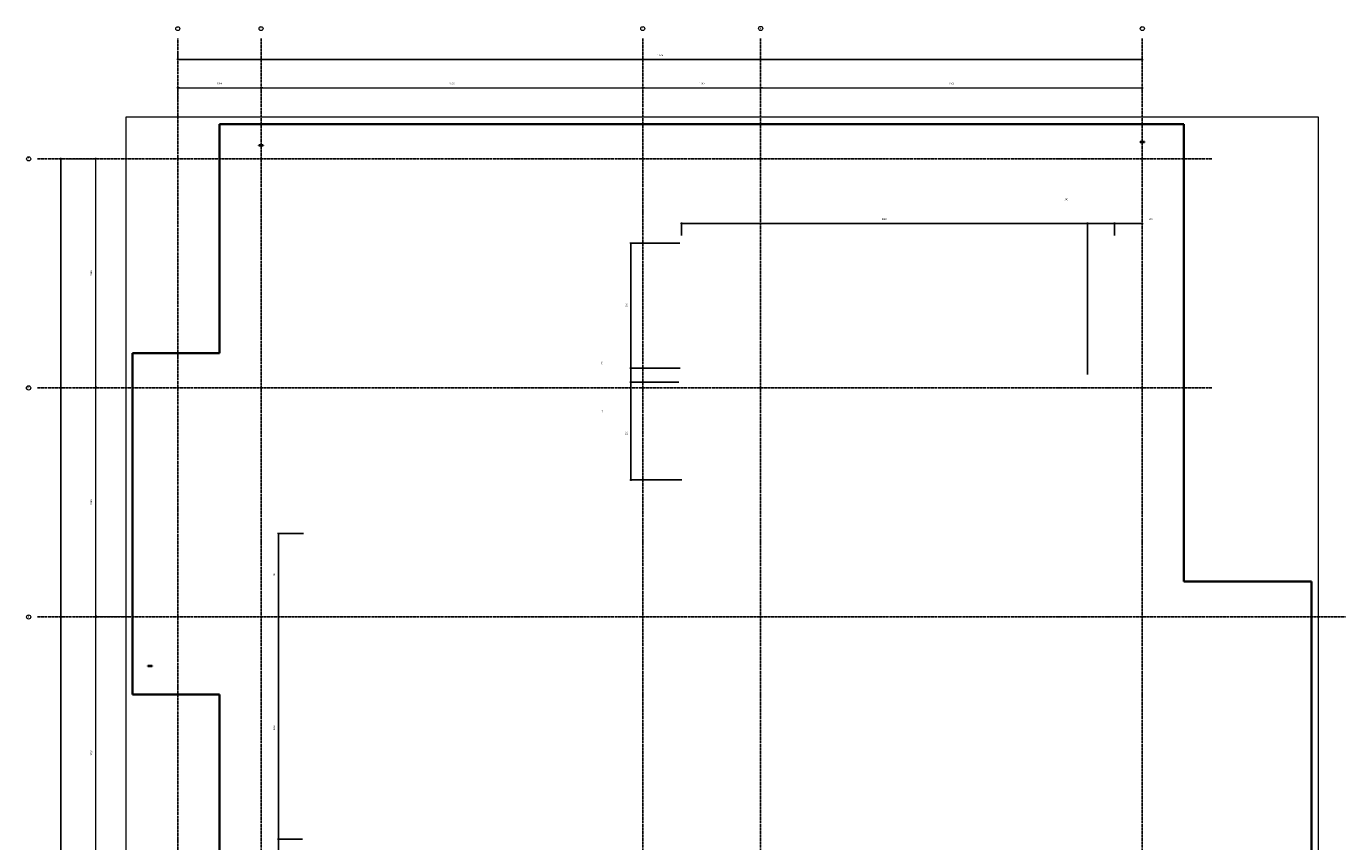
# Model space of a CAD drawing. Header units: millimetres. Extents: x -3170 to 89801, y -74170 to 82422.
# Tile 7 of 105: x 27818 to 46830, y -32059 to -20313. Entities that reach past the tile are written whole.
import ezdxf

# ---------------------------------------------------------------- set-up
doc = ezdxf.new("R2010")
doc.units = ezdxf.units.MM
doc.header["$PDMODE"] = 65
for name, pattern in [('______11', [50, 40, -5, 0, -5]), ('______3', [50, 40, -10]), ('______5', [110, 80, -10, 10, -10])]:
    doc.linetypes.add(name, pattern=pattern)
for name, color, linetype, lineweight in [('Standard', 7, 'Continuous', 25), ('Балка_ общее', 7, '______3', 13), ('Размерная линия_ общее', 7, 'Continuous', 13)]:
    doc.layers.add(name, color=color, linetype=linetype, lineweight=lineweight)
doc.layers.add('Осевая линия_ общее', color=7, linetype='______5', lineweight=13, true_color=0xa0a0a0)
doc.styles.add('ISOCPEUR', font='ISOCPEUR')
doc.dimstyles.new('DIMSTYLE_17', dxfattribs={"dimtxt": 22, "dimasz": 25, "dimexe": 0, "dimexo": 0, "dimgap": 11, "dimtad": 2, "dimdec": 0, "dimrnd": 1, "dimzin": 12, "dimdsep": 46, "dimtxsty": 'ISOCPEUR', "dimblk1": 'ALL_ML_STRICH', "dimblk2": 'ALL_ML_STRICH', "dimsah": 1, "dimcen": 0, "dimclrd": 7, "dimclre": 256, "dimclrt": 7, "dimadec": 0, "dimazin": 0, "dimtfac": 1, "dimtdec": 0, "dimtix": 1, "dimtmove": 2, "dimatfit": 3, "dimfxl": 0, "dimtzin": 0, "dimlwd": 0, "dimlwe": -3, "dimarcsym": 0})
doc.dimstyles.new('DIMSTYLE_3', dxfattribs={"dimtxt": 22, "dimasz": 25, "dimexe": 0, "dimexo": 0, "dimgap": 11, "dimtad": 2, "dimdec": 0, "dimrnd": 5, "dimzin": 12, "dimdsep": 46, "dimtxsty": 'ISOCPEUR', "dimblk1": 'ALL_ML_STRICH', "dimblk2": 'ALL_ML_STRICH', "dimsah": 1, "dimcen": 0, "dimclrd": 7, "dimclre": 256, "dimclrt": 7, "dimadec": 0, "dimazin": 0, "dimtfac": 1, "dimtdec": 0, "dimtix": 1, "dimtmove": 2, "dimatfit": 3, "dimfxl": 0, "dimtzin": 0, "dimlwd": 0, "dimlwe": -3, "dimarcsym": 0})
doc.dimstyles.new('DIMSTYLE_5', dxfattribs={"dimtxt": 25, "dimasz": 25, "dimexe": 0, "dimexo": 0, "dimgap": 12.5, "dimtad": 2, "dimdec": 0, "dimrnd": 5, "dimzin": 12, "dimdsep": 46, "dimtxsty": 'ISOCPEUR', "dimblk1": 'ALL_ML_STRICH', "dimblk2": 'ALL_ML_STRICH', "dimsah": 1, "dimcen": 0, "dimclrd": 7, "dimclre": 256, "dimclrt": 7, "dimadec": 0, "dimazin": 0, "dimtfac": 1, "dimtdec": 0, "dimtix": 1, "dimtmove": 2, "dimatfit": 3, "dimfxl": 0, "dimtzin": 0, "dimlwd": 0, "dimlwe": -3, "dimarcsym": 0})

# ---------------------------------------------------------------- blocks, each defined once
blk = doc.blocks.new('ALL_ML_STRICH')
at = {"color": 0, "linetype": 'ByBlock', "lineweight": -2}
for p, q in [((-1, 0), (0.5, 0)), ((-0.3, -0.3), (0.3, 0.3)), ((0, -0.5), (0, 0.5))]:
    blk.add_line(p, q, dxfattribs=at)
blk = doc.blocks.new('*D61')
at = {"layer": 'DEFPOINTS', "color": 7, "linetype": 'Continuous', "lineweight": 13, "transparency": 33554687}
for p in [(30000, -21199), (31200, -21242), (30000, -21410)]:
    blk.add_point(p, dxfattribs=at)
at = {"layer": 'Балка_ общее', "color": 251, "linetype": 'Continuous', "lineweight": -2, "true_color": 0x656565, "transparency": 33554687}
for p, q in [((30000, -21400), (30000, -21199)), ((31200, -21232), (31200, -21199))]:
    blk.add_line(p, q, dxfattribs=at)
at = {"layer": 'Балка_ общее', "color": 7, "linetype": 'Continuous', "lineweight": -2, "transparency": 33554687}
blk.add_line((30000, -21199), (31200, -21199), dxfattribs=at)
at = {"layer": 'Балка_ общее', "color": 7, "linetype": 'Continuous', "lineweight": 13, "transparency": 33554687, "xscale": 25, "yscale": 25, "zscale": 25, "rotation": 180}
blk.add_blockref('ALL_ML_STRICH', (30000, -21199), dxfattribs=at)
at = {"layer": 'Балка_ общее', "color": 7, "linetype": 'Continuous', "lineweight": 13, "transparency": 33554687, "xscale": 25, "yscale": 25, "zscale": 25}
blk.add_blockref('ALL_ML_STRICH', (31200, -21199), dxfattribs=at)
at = {"layer": 'Балка_ общее', "color": 7, "linetype": 'Continuous', "lineweight": 13, "transparency": 33554687, "insert": (30604, -21136), "char_height": 25, "width": 100, "attachment_point": 5, "style": 'ISOCPEUR'}
blk.add_mtext('\\A1;{1200}', dxfattribs=at)
blk = doc.blocks.new('*D62')
at = {"layer": 'DEFPOINTS', "color": 7, "linetype": 'Continuous', "lineweight": 13, "transparency": 33554687}
for p in [(31200, -21199), (31200, -21242), (36700, -21201)]:
    blk.add_point(p, dxfattribs=at)
at = {"layer": 'Балка_ общее', "color": 251, "linetype": 'Continuous', "lineweight": -2, "true_color": 0x656565, "transparency": 33554687}
for p, q in [((31200, -21232), (31200, -21199)), ((36700, -21191), (36700, -21199))]:
    blk.add_line(p, q, dxfattribs=at)
at = {"layer": 'Балка_ общее', "color": 7, "linetype": 'Continuous', "lineweight": -2, "transparency": 33554687}
blk.add_line((31200, -21199), (36700, -21199), dxfattribs=at)
at = {"layer": 'Балка_ общее', "color": 7, "linetype": 'Continuous', "lineweight": 13, "transparency": 33554687, "xscale": 25, "yscale": 25, "zscale": 25, "rotation": 180}
blk.add_blockref('ALL_ML_STRICH', (31200, -21199), dxfattribs=at)
at = {"layer": 'Балка_ общее', "color": 7, "linetype": 'Continuous', "lineweight": 13, "transparency": 33554687, "xscale": 25, "yscale": 25, "zscale": 25}
blk.add_blockref('ALL_ML_STRICH', (36700, -21199), dxfattribs=at)
at = {"layer": 'Балка_ общее', "color": 7, "linetype": 'Continuous', "lineweight": 13, "transparency": 33554687, "insert": (33951, -21136), "char_height": 25, "width": 100, "attachment_point": 5, "style": 'ISOCPEUR'}
blk.add_mtext('\\A1;{5500}', dxfattribs=at)
blk = doc.blocks.new('*D63')
at = {"layer": 'DEFPOINTS', "color": 7, "linetype": 'Continuous', "lineweight": 13, "transparency": 33554687}
for p in [(36700, -21199), (36700, -21201), (38400, -21242)]:
    blk.add_point(p, dxfattribs=at)
at = {"layer": 'Балка_ общее', "color": 251, "linetype": 'Continuous', "lineweight": -2, "true_color": 0x656565, "transparency": 33554687}
for p, q in [((36700, -21191), (36700, -21199)), ((38400, -21232), (38400, -21199))]:
    blk.add_line(p, q, dxfattribs=at)
at = {"layer": 'Балка_ общее', "color": 7, "linetype": 'Continuous', "lineweight": -2, "transparency": 33554687}
blk.add_line((36700, -21199), (38400, -21199), dxfattribs=at)
at = {"layer": 'Балка_ общее', "color": 7, "linetype": 'Continuous', "lineweight": 13, "transparency": 33554687, "xscale": 25, "yscale": 25, "zscale": 25, "rotation": 180}
blk.add_blockref('ALL_ML_STRICH', (36700, -21199), dxfattribs=at)
at = {"layer": 'Балка_ общее', "color": 7, "linetype": 'Continuous', "lineweight": 13, "transparency": 33554687, "xscale": 25, "yscale": 25, "zscale": 25}
blk.add_blockref('ALL_ML_STRICH', (38400, -21199), dxfattribs=at)
at = {"layer": 'Балка_ общее', "color": 7, "linetype": 'Continuous', "lineweight": 13, "transparency": 33554687, "insert": (37554, -21136), "char_height": 25, "width": 100, "attachment_point": 5, "style": 'ISOCPEUR'}
blk.add_mtext('\\A1;{1700}', dxfattribs=at)
blk = doc.blocks.new('*D64')
at = {"layer": 'DEFPOINTS', "color": 7, "linetype": 'Continuous', "lineweight": 13, "transparency": 33554687}
for p in [(38400, -21199), (38400, -21242), (43900, -21284)]:
    blk.add_point(p, dxfattribs=at)
at = {"layer": 'Балка_ общее', "color": 251, "linetype": 'Continuous', "lineweight": -2, "true_color": 0x656565, "transparency": 33554687}
for p, q in [((38400, -21232), (38400, -21199)), ((43900, -21274), (43900, -21199))]:
    blk.add_line(p, q, dxfattribs=at)
at = {"layer": 'Балка_ общее', "color": 7, "linetype": 'Continuous', "lineweight": -2, "transparency": 33554687}
blk.add_line((38400, -21199), (43900, -21199), dxfattribs=at)
at = {"layer": 'Балка_ общее', "color": 7, "linetype": 'Continuous', "lineweight": 13, "transparency": 33554687, "xscale": 25, "yscale": 25, "zscale": 25, "rotation": 180}
blk.add_blockref('ALL_ML_STRICH', (38400, -21199), dxfattribs=at)
at = {"layer": 'Балка_ общее', "color": 7, "linetype": 'Continuous', "lineweight": 13, "transparency": 33554687, "xscale": 25, "yscale": 25, "zscale": 25}
blk.add_blockref('ALL_ML_STRICH', (43900, -21199), dxfattribs=at)
at = {"layer": 'Балка_ общее', "color": 7, "linetype": 'Continuous', "lineweight": 13, "transparency": 33554687, "insert": (41151, -21136), "char_height": 25, "width": 100, "attachment_point": 5, "style": 'ISOCPEUR'}
blk.add_mtext('\\A1;{5500}', dxfattribs=at)
blk = doc.blocks.new('*D68')
at = {"layer": 'DEFPOINTS', "color": 7, "linetype": 'Continuous', "lineweight": 13, "transparency": 33554687}
for p in [(29294, -28820), (28217, -32740), (28817, -32740)]:
    blk.add_point(p, dxfattribs=at)
at = {"layer": 'Балка_ общее', "color": 251, "linetype": 'Continuous', "lineweight": -2, "true_color": 0x656565, "transparency": 33554687}
for p, q in [((29284, -28820), (28817, -28820)), ((28817, -32740), (28817, -32740))]:
    blk.add_line(p, q, dxfattribs=at)
at = {"layer": 'Балка_ общее', "color": 7, "linetype": 'Continuous', "lineweight": -2, "transparency": 33554687}
blk.add_line((28817, -32740), (28817, -28820), dxfattribs=at)
at = {"layer": 'Балка_ общее', "color": 7, "linetype": 'Continuous', "lineweight": 13, "transparency": 33554687, "xscale": 25, "yscale": 25, "zscale": 25}
for p, rotation in [((28817, -28820), 90), ((28817, -32740), 270)]:
    blk.add_blockref('ALL_ML_STRICH', p, dxfattribs=dict(at, rotation=rotation))
at = {"layer": 'Балка_ общее', "color": 7, "linetype": 'Continuous', "lineweight": 13, "transparency": 33554687, "insert": (28754, -30779), "char_height": 25, "width": 100, "attachment_point": 5, "rotation": 90, "style": 'ISOCPEUR'}
blk.add_mtext('\\A1;{3920}', dxfattribs=at)
blk = doc.blocks.new('*D69')
at = {"layer": 'DEFPOINTS', "color": 7, "linetype": 'Continuous', "lineweight": 13, "transparency": 33554687}
for p in [(28217, -25520), (28817, -28820), (29294, -28820)]:
    blk.add_point(p, dxfattribs=at)
at = {"layer": 'Балка_ общее', "color": 251, "linetype": 'Continuous', "lineweight": -2, "true_color": 0x656565, "transparency": 33554687}
for p, q in [((28817, -25520), (28817, -25520)), ((29284, -28820), (28817, -28820))]:
    blk.add_line(p, q, dxfattribs=at)
at = {"layer": 'Балка_ общее', "color": 7, "linetype": 'Continuous', "lineweight": -2, "transparency": 33554687}
blk.add_line((28817, -28820), (28817, -25520), dxfattribs=at)
at = {"layer": 'Балка_ общее', "color": 7, "linetype": 'Continuous', "lineweight": 13, "transparency": 33554687, "xscale": 25, "yscale": 25, "zscale": 25}
for p, rotation in [((28817, -25520), 90), ((28817, -28820), 270)]:
    blk.add_blockref('ALL_ML_STRICH', p, dxfattribs=dict(at, rotation=rotation))
at = {"layer": 'Балка_ общее', "color": 7, "linetype": 'Continuous', "lineweight": 13, "transparency": 33554687, "insert": (28754, -27169), "char_height": 25, "width": 100, "attachment_point": 5, "rotation": 90, "style": 'ISOCPEUR'}
blk.add_mtext('\\A1;{3300}', dxfattribs=at)
blk = doc.blocks.new('*D70')
at = {"layer": 'DEFPOINTS', "color": 7, "linetype": 'Continuous', "lineweight": 13, "transparency": 33554687}
for p in [(28424, -22220), (28217, -25520), (28817, -25520)]:
    blk.add_point(p, dxfattribs=at)
at = {"layer": 'Балка_ общее', "color": 251, "linetype": 'Continuous', "lineweight": -2, "true_color": 0x656565, "transparency": 33554687}
for p, q in [((28414, -22220), (28817, -22220)), ((28817, -25520), (28817, -25520))]:
    blk.add_line(p, q, dxfattribs=at)
at = {"layer": 'Балка_ общее', "color": 7, "linetype": 'Continuous', "lineweight": -2, "transparency": 33554687}
blk.add_line((28817, -25520), (28817, -22220), dxfattribs=at)
at = {"layer": 'Балка_ общее', "color": 7, "linetype": 'Continuous', "lineweight": 13, "transparency": 33554687, "xscale": 25, "yscale": 25, "zscale": 25}
for p, rotation in [((28817, -22220), 90), ((28817, -25520), 270)]:
    blk.add_blockref('ALL_ML_STRICH', p, dxfattribs=dict(at, rotation=rotation))
at = {"layer": 'Балка_ общее', "color": 7, "linetype": 'Continuous', "lineweight": 13, "transparency": 33554687, "insert": (28754, -23869), "char_height": 25, "width": 100, "attachment_point": 5, "rotation": 90, "style": 'ISOCPEUR'}
blk.add_mtext('\\A1;{3300}', dxfattribs=at)
blk = doc.blocks.new('*D250')
at = {"layer": 'DEFPOINTS', "color": 7, "linetype": 'Continuous', "lineweight": 13, "transparency": 33554687}
for p in [(36912, -25520), (36528, -26848), (37365, -26848)]:
    blk.add_point(p, dxfattribs=at)
at = {"layer": 'Размерная линия_ общее', "color": 253, "linetype": 'Continuous', "lineweight": -2, "true_color": 0xa0a0a0, "transparency": 33554687}
for p, q in [((36528, -25520), (36528, -25520)), ((37265, -26848), (36528, -26848))]:
    blk.add_line(p, q, dxfattribs=at)
at = {"layer": 'Размерная линия_ общее', "color": 7, "linetype": 'Continuous', "lineweight": -2, "transparency": 33554687}
blk.add_line((36528, -26848), (36528, -25520), dxfattribs=at)
at = {"layer": 'Размерная линия_ общее', "color": 7, "linetype": 'Continuous', "lineweight": 13, "transparency": 33554687, "xscale": 25, "yscale": 25, "zscale": 25}
for p, rotation in [((36528, -25520), 90), ((36528, -26848), 270)]:
    blk.add_blockref('ALL_ML_STRICH', p, dxfattribs=dict(at, rotation=rotation))
at = {"layer": 'Размерная линия_ общее', "color": 7, "linetype": 'Continuous', "lineweight": 13, "transparency": 33554687, "insert": (36467, -26181), "char_height": 22, "width": 88, "attachment_point": 5, "rotation": 90, "style": 'ISOCPEUR'}
blk.add_mtext('\\A1;{1330}', dxfattribs=at)
blk = doc.blocks.new('*D251')
at = {"layer": 'DEFPOINTS', "color": 7, "linetype": 'Continuous', "lineweight": 13, "transparency": 33554687}
for p in [(37323, -25439), (36528, -25520), (36912, -25520)]:
    blk.add_point(p, dxfattribs=at)
at = {"layer": 'Размерная линия_ общее', "color": 253, "linetype": 'Continuous', "lineweight": -2, "true_color": 0xa0a0a0, "transparency": 33554687}
for p, q in [((37223, -25439), (36528, -25439)), ((36528, -25520), (36528, -25520))]:
    blk.add_line(p, q, dxfattribs=at)
at = {"layer": 'Размерная линия_ общее', "color": 7, "linetype": 'Continuous', "lineweight": -2, "transparency": 33554687}
blk.add_line((36528, -25520), (36528, -25439), dxfattribs=at)
at = {"layer": 'Размерная линия_ общее', "color": 7, "linetype": 'Continuous', "lineweight": 13, "transparency": 33554687, "xscale": 25, "yscale": 25, "zscale": 25}
for p, rotation in [((36528, -25439), 90), ((36528, -25520), 270)]:
    blk.add_blockref('ALL_ML_STRICH', p, dxfattribs=dict(at, rotation=rotation))
at = {"layer": 'Размерная линия_ общее', "color": 7, "linetype": 'Continuous', "lineweight": 13, "transparency": 33554687, "insert": (36119, -25866), "char_height": 22, "width": 44, "attachment_point": 5, "rotation": 90, "style": 'ISOCPEUR'}
blk.add_mtext('\\A1;{80}', dxfattribs=at)
blk = doc.blocks.new('*D252')
at = {"layer": 'DEFPOINTS', "color": 7, "linetype": 'Continuous', "lineweight": 13, "transparency": 33554687}
for p in [(37339, -25239), (36528, -25439), (37323, -25439)]:
    blk.add_point(p, dxfattribs=at)
at = {"layer": 'Размерная линия_ общее', "color": 253, "linetype": 'Continuous', "lineweight": -2, "true_color": 0xa0a0a0, "transparency": 33554687}
for p, q in [((37239, -25239), (36528, -25239)), ((37223, -25439), (36528, -25439))]:
    blk.add_line(p, q, dxfattribs=at)
at = {"layer": 'Размерная линия_ общее', "color": 7, "linetype": 'Continuous', "lineweight": -2, "transparency": 33554687}
blk.add_line((36528, -25439), (36528, -25239), dxfattribs=at)
at = {"layer": 'Размерная линия_ общее', "color": 7, "linetype": 'Continuous', "lineweight": 13, "transparency": 33554687, "xscale": 25, "yscale": 25, "zscale": 25}
for p, rotation in [((36528, -25239), 90), ((36528, -25439), 270)]:
    blk.add_blockref('ALL_ML_STRICH', p, dxfattribs=dict(at, rotation=rotation))
at = {"layer": 'Размерная линия_ общее', "color": 7, "linetype": 'Continuous', "lineweight": 13, "transparency": 33554687, "insert": (36109, -25160), "char_height": 22, "width": 66, "attachment_point": 5, "rotation": 90, "style": 'ISOCPEUR'}
blk.add_mtext('\\A1;{200}', dxfattribs=at)
blk = doc.blocks.new('*D253')
at = {"layer": 'DEFPOINTS', "color": 7, "linetype": 'Continuous', "lineweight": 13, "transparency": 33554687}
for p in [(37333, -23439), (36528, -25239), (37339, -25239)]:
    blk.add_point(p, dxfattribs=at)
at = {"layer": 'Размерная линия_ общее', "color": 253, "linetype": 'Continuous', "lineweight": -2, "true_color": 0xa0a0a0, "transparency": 33554687}
for p, q in [((37233, -23439), (36528, -23439)), ((37239, -25239), (36528, -25239))]:
    blk.add_line(p, q, dxfattribs=at)
at = {"layer": 'Размерная линия_ общее', "color": 7, "linetype": 'Continuous', "lineweight": -2, "transparency": 33554687}
blk.add_line((36528, -25239), (36528, -23439), dxfattribs=at)
at = {"layer": 'Размерная линия_ общее', "color": 7, "linetype": 'Continuous', "lineweight": 13, "transparency": 33554687, "xscale": 25, "yscale": 25, "zscale": 25}
for p, rotation in [((36528, -23439), 90), ((36528, -25239), 270)]:
    blk.add_blockref('ALL_ML_STRICH', p, dxfattribs=dict(at, rotation=rotation))
at = {"layer": 'Размерная линия_ общее', "color": 7, "linetype": 'Continuous', "lineweight": 13, "transparency": 33554687, "insert": (36467, -24336), "char_height": 22, "width": 88, "attachment_point": 5, "rotation": 90, "style": 'ISOCPEUR'}
blk.add_mtext('\\A1;{1800}', dxfattribs=at)
blk = doc.blocks.new('*D254')
at = {"layer": 'DEFPOINTS', "color": 7, "linetype": 'Continuous', "lineweight": 13, "transparency": 33554687}
for p in [(37258, -23152), (37258, -23428), (43108, -25430)]:
    blk.add_point(p, dxfattribs=at)
at = {"layer": 'Размерная линия_ общее', "color": 253, "linetype": 'Continuous', "lineweight": -2, "true_color": 0xa0a0a0, "transparency": 33554687}
for p, q in [((37258, -23328), (37258, -23152)), ((43108, -25330), (43108, -23152))]:
    blk.add_line(p, q, dxfattribs=at)
at = {"layer": 'Размерная линия_ общее', "color": 7, "linetype": 'Continuous', "lineweight": -2, "transparency": 33554687}
blk.add_line((37258, -23152), (43108, -23152), dxfattribs=at)
at = {"layer": 'Размерная линия_ общее', "color": 7, "linetype": 'Continuous', "lineweight": 13, "transparency": 33554687, "xscale": 25, "yscale": 25, "zscale": 25, "rotation": 180}
blk.add_blockref('ALL_ML_STRICH', (37258, -23152), dxfattribs=at)
at = {"layer": 'Размерная линия_ общее', "color": 7, "linetype": 'Continuous', "lineweight": 13, "transparency": 33554687, "xscale": 25, "yscale": 25, "zscale": 25}
blk.add_blockref('ALL_ML_STRICH', (43108, -23152), dxfattribs=at)
at = {"layer": 'Размерная линия_ общее', "color": 7, "linetype": 'Continuous', "lineweight": 13, "transparency": 33554687, "insert": (40184, -23091), "char_height": 22, "width": 88, "attachment_point": 5, "style": 'ISOCPEUR'}
blk.add_mtext('\\A1;{5850}', dxfattribs=at)
blk = doc.blocks.new('*D255')
at = {"layer": 'DEFPOINTS', "color": 7, "linetype": 'Continuous', "lineweight": 13, "transparency": 33554687}
for p in [(43108, -23152), (43498, -23428), (43108, -25430)]:
    blk.add_point(p, dxfattribs=at)
at = {"layer": 'Размерная линия_ общее', "color": 253, "linetype": 'Continuous', "lineweight": -2, "true_color": 0xa0a0a0, "transparency": 33554687}
for p, q in [((43108, -25330), (43108, -23152)), ((43498, -23328), (43498, -23152))]:
    blk.add_line(p, q, dxfattribs=at)
at = {"layer": 'Размерная линия_ общее', "color": 7, "linetype": 'Continuous', "lineweight": -2, "transparency": 33554687}
blk.add_line((43108, -23152), (43498, -23152), dxfattribs=at)
at = {"layer": 'Размерная линия_ общее', "color": 7, "linetype": 'Continuous', "lineweight": 13, "transparency": 33554687, "xscale": 25, "yscale": 25, "zscale": 25, "rotation": 180}
blk.add_blockref('ALL_ML_STRICH', (43108, -23152), dxfattribs=at)
at = {"layer": 'Размерная линия_ общее', "color": 7, "linetype": 'Continuous', "lineweight": 13, "transparency": 33554687, "xscale": 25, "yscale": 25, "zscale": 25}
blk.add_blockref('ALL_ML_STRICH', (43498, -23152), dxfattribs=at)
at = {"layer": 'Размерная линия_ общее', "color": 7, "linetype": 'Continuous', "lineweight": 13, "transparency": 33554687, "insert": (42807, -22807), "char_height": 22, "width": 66, "attachment_point": 5, "style": 'ISOCPEUR'}
blk.add_mtext('\\A1;{390}', dxfattribs=at)
blk = doc.blocks.new('*D256')
at = {"layer": 'DEFPOINTS', "color": 7, "linetype": 'Continuous', "lineweight": 13, "transparency": 33554687}
for p in [(43498, -23152), (43900, -23171), (43498, -23428)]:
    blk.add_point(p, dxfattribs=at)
at = {"layer": 'Размерная линия_ общее', "color": 253, "linetype": 'Continuous', "lineweight": -2, "true_color": 0xa0a0a0, "transparency": 33554687}
for p, q in [((43498, -23328), (43498, -23152)), ((43900, -23152), (43900, -23152))]:
    blk.add_line(p, q, dxfattribs=at)
at = {"layer": 'Размерная линия_ общее', "color": 7, "linetype": 'Continuous', "lineweight": -2, "transparency": 33554687}
blk.add_line((43498, -23152), (43900, -23152), dxfattribs=at)
at = {"layer": 'Размерная линия_ общее', "color": 7, "linetype": 'Continuous', "lineweight": 13, "transparency": 33554687, "xscale": 25, "yscale": 25, "zscale": 25, "rotation": 180}
blk.add_blockref('ALL_ML_STRICH', (43498, -23152), dxfattribs=at)
at = {"layer": 'Размерная линия_ общее', "color": 7, "linetype": 'Continuous', "lineweight": 13, "transparency": 33554687, "xscale": 25, "yscale": 25, "zscale": 25}
blk.add_blockref('ALL_ML_STRICH', (43900, -23152), dxfattribs=at)
at = {"layer": 'Размерная линия_ общее', "color": 7, "linetype": 'Continuous', "lineweight": 13, "transparency": 33554687, "insert": (44019, -23091), "char_height": 22, "width": 66, "attachment_point": 5, "style": 'ISOCPEUR'}
blk.add_mtext('\\A1;{400}', dxfattribs=at)
blk = doc.blocks.new('*D261')
at = {"layer": 'DEFPOINTS', "color": 7, "linetype": 'Continuous', "lineweight": 13, "transparency": 33554687}
for p in [(31898, -32022), (31451, -33712), (31840, -33712)]:
    blk.add_point(p, dxfattribs=at)
at = {"layer": 'Размерная линия_ общее', "color": 253, "linetype": 'Continuous', "lineweight": -2, "true_color": 0xa0a0a0, "transparency": 33554687}
for p, q in [((31798, -32022), (31451, -32022)), ((31740, -33712), (31451, -33712))]:
    blk.add_line(p, q, dxfattribs=at)
at = {"layer": 'Размерная линия_ общее', "color": 7, "linetype": 'Continuous', "lineweight": -2, "transparency": 33554687}
blk.add_line((31451, -33712), (31451, -32022), dxfattribs=at)
at = {"layer": 'Размерная линия_ общее', "color": 7, "linetype": 'Continuous', "lineweight": 13, "transparency": 33554687, "xscale": 25, "yscale": 25, "zscale": 25}
for p, rotation in [((31451, -32022), 90), ((31451, -33712), 270)]:
    blk.add_blockref('ALL_ML_STRICH', p, dxfattribs=dict(at, rotation=rotation))
at = {"layer": 'Размерная линия_ общее', "color": 7, "linetype": 'Continuous', "lineweight": 13, "transparency": 33554687, "insert": (31390, -32863), "char_height": 22, "width": 88, "attachment_point": 5, "rotation": 90, "style": 'ISOCPEUR'}
blk.add_mtext('\\A1;{1690}', dxfattribs=at)
blk = doc.blocks.new('*D262')
at = {"layer": 'DEFPOINTS', "color": 7, "linetype": 'Continuous', "lineweight": 13, "transparency": 33554687}
for p in [(31529, -28820), (31451, -32022), (31898, -32022)]:
    blk.add_point(p, dxfattribs=at)
at = {"layer": 'Размерная линия_ общее', "color": 253, "linetype": 'Continuous', "lineweight": -2, "true_color": 0xa0a0a0, "transparency": 33554687}
for p, q in [((31451, -28820), (31451, -28820)), ((31798, -32022), (31451, -32022))]:
    blk.add_line(p, q, dxfattribs=at)
at = {"layer": 'Размерная линия_ общее', "color": 7, "linetype": 'Continuous', "lineweight": -2, "transparency": 33554687}
blk.add_line((31451, -32022), (31451, -28820), dxfattribs=at)
at = {"layer": 'Размерная линия_ общее', "color": 7, "linetype": 'Continuous', "lineweight": 13, "transparency": 33554687, "xscale": 25, "yscale": 25, "zscale": 25}
for p, rotation in [((31451, -28820), 90), ((31451, -32022), 270)]:
    blk.add_blockref('ALL_ML_STRICH', p, dxfattribs=dict(at, rotation=rotation))
at = {"layer": 'Размерная линия_ общее', "color": 7, "linetype": 'Continuous', "lineweight": 13, "transparency": 33554687, "insert": (31390, -30420), "char_height": 22, "width": 88, "attachment_point": 5, "rotation": 90, "style": 'ISOCPEUR'}
blk.add_mtext('\\A1;{3200}', dxfattribs=at)
blk = doc.blocks.new('*D263')
at = {"layer": 'DEFPOINTS', "color": 7, "linetype": 'Continuous', "lineweight": 13, "transparency": 33554687}
for p in [(31910, -27622), (31451, -28820), (31529, -28820)]:
    blk.add_point(p, dxfattribs=at)
at = {"layer": 'Размерная линия_ общее', "color": 253, "linetype": 'Continuous', "lineweight": -2, "true_color": 0xa0a0a0, "transparency": 33554687}
for p, q in [((31810, -27622), (31451, -27622)), ((31451, -28820), (31451, -28820))]:
    blk.add_line(p, q, dxfattribs=at)
at = {"layer": 'Размерная линия_ общее', "color": 7, "linetype": 'Continuous', "lineweight": -2, "transparency": 33554687}
blk.add_line((31451, -28820), (31451, -27622), dxfattribs=at)
at = {"layer": 'Размерная линия_ общее', "color": 7, "linetype": 'Continuous', "lineweight": 13, "transparency": 33554687, "xscale": 25, "yscale": 25, "zscale": 25}
for p, rotation in [((31451, -27622), 90), ((31451, -28820), 270)]:
    blk.add_blockref('ALL_ML_STRICH', p, dxfattribs=dict(at, rotation=rotation))
at = {"layer": 'Размерная линия_ общее', "color": 7, "linetype": 'Continuous', "lineweight": 13, "transparency": 33554687, "insert": (31390, -28217), "char_height": 22, "width": 88, "attachment_point": 5, "rotation": 90, "style": 'ISOCPEUR'}
blk.add_mtext('\\A1;{1200}', dxfattribs=at)
blk = doc.blocks.new('*D532')
at = {"layer": 'DEFPOINTS', "color": 7, "linetype": 'Continuous', "lineweight": 13, "transparency": 33554687}
for p in [(30000, -20609), (30000, -20792), (43900, -20747)]:
    blk.add_point(p, dxfattribs=at)
at = {"layer": 'Размерная линия_ общее', "color": 253, "linetype": 'Continuous', "lineweight": -2, "true_color": 0xa0a0a0, "transparency": 33554687}
for p, q in [((30000, -20709), (30000, -20792)), ((43900, -20792), (43900, -20792))]:
    blk.add_line(p, q, dxfattribs=at)
at = {"layer": 'Размерная линия_ общее', "color": 7, "linetype": 'Continuous', "lineweight": -2, "transparency": 33554687}
blk.add_line((30000, -20792), (43900, -20792), dxfattribs=at)
at = {"layer": 'Размерная линия_ общее', "color": 7, "linetype": 'Continuous', "lineweight": 13, "transparency": 33554687, "xscale": 25, "yscale": 25, "zscale": 25, "rotation": 180}
blk.add_blockref('ALL_ML_STRICH', (30000, -20792), dxfattribs=at)
at = {"layer": 'Размерная линия_ общее', "color": 7, "linetype": 'Continuous', "lineweight": 13, "transparency": 33554687, "xscale": 25, "yscale": 25, "zscale": 25}
blk.add_blockref('ALL_ML_STRICH', (43900, -20792), dxfattribs=at)
at = {"layer": 'Размерная линия_ общее', "color": 7, "linetype": 'Continuous', "lineweight": 13, "transparency": 33554687, "insert": (36953, -20731), "char_height": 22, "width": 110, "attachment_point": 5, "style": 'ISOCPEUR'}
blk.add_mtext('\\A1;{13900}', dxfattribs=at)
blk = doc.blocks.new('*D535')
at = {"layer": 'DEFPOINTS', "color": 7, "linetype": 'Continuous', "lineweight": 13, "transparency": 33554687}
for p in [(28232, -22220), (27980, -43260), (28314, -43260)]:
    blk.add_point(p, dxfattribs=at)
at = {"layer": 'Размерная линия_ общее', "color": 253, "linetype": 'Continuous', "lineweight": -2, "true_color": 0xa0a0a0, "transparency": 33554687}
for p, q in [((28314, -22220), (28314, -22220)), ((28080, -43260), (28314, -43260))]:
    blk.add_line(p, q, dxfattribs=at)
at = {"layer": 'Размерная линия_ общее', "color": 7, "linetype": 'Continuous', "lineweight": -2, "transparency": 33554687}
blk.add_line((28314, -43260), (28314, -22220), dxfattribs=at)
at = {"layer": 'Размерная линия_ общее', "color": 7, "linetype": 'Continuous', "lineweight": 13, "transparency": 33554687, "xscale": 25, "yscale": 25, "zscale": 25}
for p, rotation in [((28314, -22220), 90), ((28314, -43260), 270)]:
    blk.add_blockref('ALL_ML_STRICH', p, dxfattribs=dict(at, rotation=rotation))
at = {"layer": 'Размерная линия_ общее', "color": 7, "linetype": 'Continuous', "lineweight": 13, "transparency": 33554687, "insert": (28253, -32738), "char_height": 22, "width": 110, "attachment_point": 5, "rotation": 90, "style": 'ISOCPEUR'}
blk.add_mtext('\\A1;{21040}', dxfattribs=at)
blk = doc.blocks.new('СЛОЖНЫЙ_ОБЪЕКТ_3')
at = {"layer": 'Осевая линия_ общее', "color": 253, "linetype": '______11', "lineweight": -3, "true_color": 0xa0a0a0, "transparency": 33554687}
for p, q in [((30000, -44050), (30000, -20490)), ((31200, -44170), (31200, -20490)), ((36700, -44170), (36700, -20490)), ((38400, -44170), (38400, -20490)), ((43900, -44170), (43900, -20490)), ((27980, -22220), (44900, -22220)), ((27980, -25520), (44900, -25520)), ((27980, -28820), (46830, -28820))]:
    blk.add_line(p, q, dxfattribs=at)
at = {"layer": 'Осевая линия_ общее', "color": 7, "linetype": 'Continuous', "lineweight": 13, "transparency": 33554687}
for centre, radius in [((30000.2, -20346.6), 28.2), ((31200.2, -20344.5), 29.2), ((36700.2, -20344.5), 29.2), ((38400.1, -20343.2), 29.9), ((43900.2, -20344.5), 29.2), ((27850.4, -22222), 29.9), ((27849.5, -25522), 31), ((27850.4, -28822), 29.9)]:
    blk.add_circle(centre, radius, dxfattribs=at)
at = {"layer": 'Осевая линия_ общее', "color": 7, "linetype": 'Continuous', "lineweight": 13, "transparency": 33554687, "char_height": 30, "attachment_point": 7, "style": 'ISOCPEUR'}
for s, insert, width in [('\\W0.56;1', (29992.7, -20359.6), 23.333), ('\\W0.78;2', (31189.7, -20357.5), 32.641), ('\\W0.78;3', (36689.7, -20357.5), 32.641), ('\\W0.80;4', (38388.1, -20356.2), 35.983), ('\\W0.78;5', (43889.7, -20357.5), 32.641), ('\\W0.80;Я', (27838.4, -22235), 35.983), ('\\W0.83;Ю', (27835.2, -25535), 40.887), ('\\W0.80;Э', (27838.4, -28835), 35.983)]:
    blk.add_mtext(s, dxfattribs=dict(at, insert=insert, width=width))
at = {"layer": 'Балка_ общее', "color": 7, "linetype": 'Continuous', "lineweight": 13, "transparency": 33554687}
for base, p1, p2, picture, middle in [((31200, -21198.6), (30000, -21400), (31200, -21232.2), '*D61', (30603.7, -21136.1)), ((36700, -21198.6), (31200, -21232.2), (36700, -21190.6), '*D62', (33951.2, -21136.1)), ((38400, -21198.6), (36700, -21190.6), (38400, -21232.2), '*D63', (37553.7, -21136.1)), ((43900, -21198.6), (38400, -21232.2), (43900, -21273.8), '*D64', (41151.2, -21136.1))]:
    dim = blk.add_linear_dim(base=base, p1=p1, p2=p2, dimstyle='DIMSTYLE_5', override={"dimpost": '<>', "dimclrd": 7, "dimclre": 251, "dimclrt": 7, "dimlwd": 0, "dimlwe": 65533}, dxfattribs=at)
    dim.commit()
    dim.dimension.update_dxf_attribs({"geometry": picture, "text_midpoint": middle, "dimtype": 160})
for base, p1, p2, picture, middle in [((28816.9, -22220), (28816.9, -25520), (28413.8, -22220), '*D70', (28754.4, -23868.7)), ((28816.9, -25520), (29283.5, -28820), (28816.9, -25520), '*D69', (28754.4, -27168.7)), ((28816.9, -28820), (28816.9, -32740), (29283.5, -28820), '*D68', (28754.4, -30778.7))]:
    dim = blk.add_linear_dim(base=base, p1=p1, p2=p2, angle=90, dimstyle='DIMSTYLE_5', override={"dimpost": '<>', "dimclrd": 7, "dimclre": 251, "dimclrt": 7, "dimlwd": 0, "dimlwe": 65533}, dxfattribs=at)
    dim.commit()
    dim.dimension.update_dxf_attribs({"geometry": picture, "text_midpoint": middle, "dimtype": 160})

msp = doc.modelspace()

# ---------------------------------------------------------------- linework, layer by layer
at = {"color": 7, "linetype": 'Continuous', "lineweight": 35, "transparency": 33554687}
for p, q in [((31170, -22030), (31170, -22026.9)), ((31170, -22026.9), (31230, -22026.9)), ((31170, -22030), (31230, -22030)), ((31230, -22026.9), (31230, -22030)), ((43870, -21980), (43870, -21976.9)), ((43870, -21976.9), (43930, -21976.9)), ((43870, -21980), (43930, -21980)), ((43930, -21976.9), (43930, -21980)), ((29570, -29530), (29570, -29526.9)), ((29570, -29526.9), (29630, -29526.9)), ((29570, -29530), (29630, -29530)), ((29630, -29526.9), (29630, -29530))]:
    msp.add_line(p, q, dxfattribs=at)
at = {"layer": 'Standard', "color": 7, "linetype": 'Continuous', "lineweight": 18, "transparency": 33554687}
msp.add_lwpolyline([(29250, -43460), (46440, -43460), (46440, -21620), (29250, -21620), (29250, -43460)], dxfattribs=at)
at = {"layer": 'Размерная линия_ общее', "color": 7, "linetype": 'Continuous', "lineweight": 35, "transparency": 33554687}
for p, q in [((30600, -25020), (30600, -21720)), ((30600, -21720), (44500, -21720)), ((44500, -21720), (44500, -28310)), ((29350, -29940), (29350, -25020)), ((29350, -25020), (30600, -25020)), ((44500, -28310), (46340, -28310)), ((46340, -28310), (46340, -37170)), ((30600, -29940), (29350, -29940)), ((30600, -35540), (30600, -29940))]:
    msp.add_line(p, q, dxfattribs=at)

# ---------------------------------------------------------------- block references
at = {"layer": 'Балка_ общее', "color": 7, "linetype": 'Continuous', "lineweight": 13, "transparency": 33554687}
msp.add_blockref('СЛОЖНЫЙ_ОБЪЕКТ_3', (0, 0), dxfattribs=at)

# ---------------------------------------------------------------- dimensions: what is measured, and where the dimension line sits
at = {"layer": 'Размерная линия_ общее', "color": 7, "linetype": 'Continuous', "lineweight": 13, "transparency": 33554687}
for base, p1, p2, dimstyle, picture, middle in [((43900, -20792.2), (30000, -20709.2), (43900, -20792.2), 'DIMSTYLE_17', '*D532', (36953.3, -20731.2)), ((43498.3, -23152), (43108.3, -25330.5), (43498.3, -23328.5), 'DIMSTYLE_3', '*D255', (42807.3, -22807.1)), ((43108.3, -23152), (37258.3, -23328.5), (43108.3, -25330.5), 'DIMSTYLE_3', '*D254', (40184.4, -23091)), ((43900, -23152), (43498.3, -23328.5), (43900, -23152), 'DIMSTYLE_3', '*D256', (44019.4, -23091))]:
    dim = msp.add_linear_dim(base=base, p1=p1, p2=p2, dimstyle=dimstyle, override={"dimpost": '<>', "dimclrd": 7, "dimclre": 253, "dimclrt": 7, "dimlwd": 0, "dimlwe": 65533}, dxfattribs=at)
    dim.commit()
    dim.dimension.update_dxf_attribs({"geometry": picture, "text_midpoint": middle, "dimtype": 160})
for base, p1, p2, dimstyle, picture, middle in [((28314.4, -22220), (28080, -43260), (28314.4, -22220), 'DIMSTYLE_17', '*D535', (28253.4, -32737.8)), ((36527.6, -23439.5), (37239.5, -25239.5), (37232.6, -23439.5), 'DIMSTYLE_3', '*D253', (36466.6, -24336.2)), ((36527.6, -25239.5), (37223.4, -25439.5), (37239.5, -25239.5), 'DIMSTYLE_3', '*D252', (36108.5, -25160.1)), ((36527.5918, -25439.4685), (36527.5918, -25520), (37223.4495, -25439.4685), 'DIMSTYLE_3', '*D251', (36118.564, -25865.8589)), ((36527.5918, -25520), (37265.3799, -26848.4685), (36527.5918, -25520), 'DIMSTYLE_3', '*D250', (36466.5918, -26180.9342)), ((31451.2169, -27621.5314), (31451.2169, -28820), (31809.534, -27621.5314), 'DIMSTYLE_3', '*D263', (31390.2169, -28217.4657)), ((31451.2169, -28820), (31798.3556, -32021.5314), (31451.2169, -28820), 'DIMSTYLE_3', '*D262', (31390.2169, -30419.6657)), ((31451.2, -32021.5), (31740, -33711.8), (31798.4, -32021.5), 'DIMSTYLE_3', '*D261', (31390.2, -32863.4))]:
    dim = msp.add_linear_dim(base=base, p1=p1, p2=p2, angle=90, dimstyle=dimstyle, override={"dimpost": '<>', "dimclrd": 7, "dimclre": 253, "dimclrt": 7, "dimlwd": 0, "dimlwe": 65533}, dxfattribs=at)
    dim.commit()
    dim.dimension.update_dxf_attribs({"geometry": picture, "text_midpoint": middle, "dimtype": 160})

doc.saveas('drawing.dxf')
